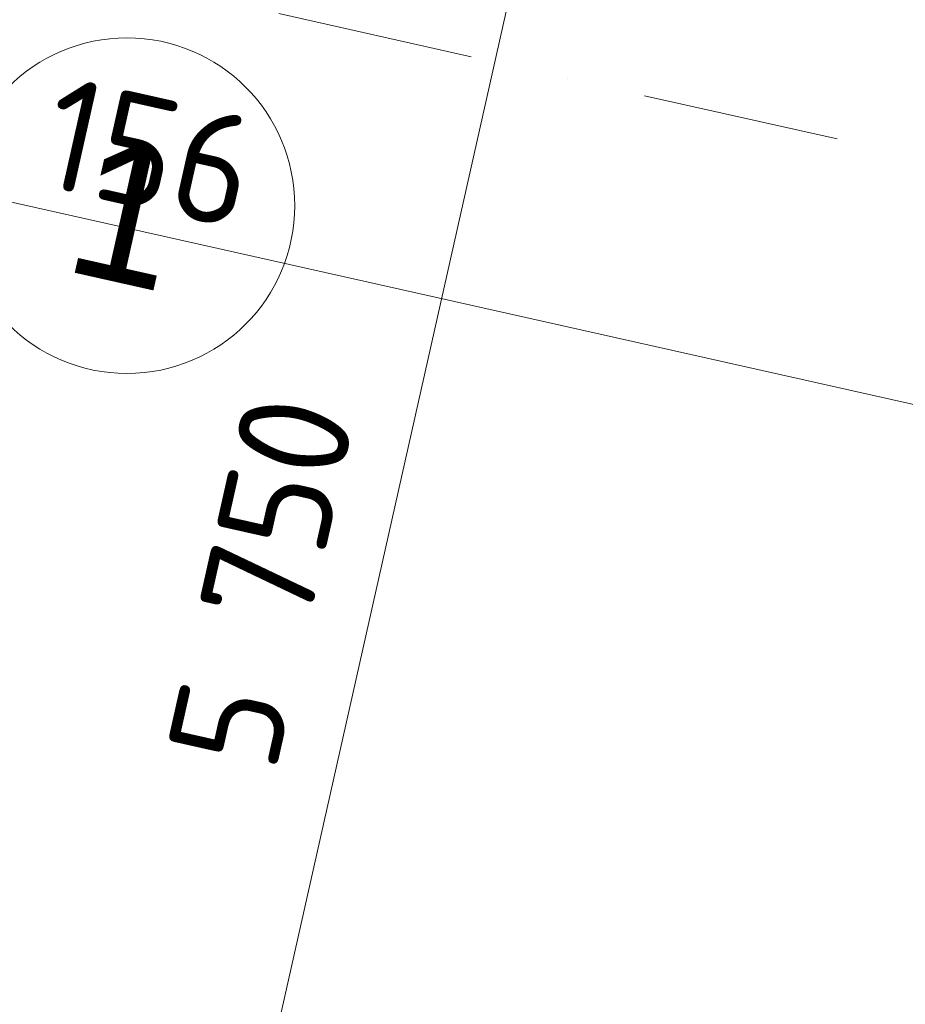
# Model space of a CAD drawing. Header units: millimetres. Extents: x -7213913 to -6999406, y 6129472 to 6470382.
# Tile 107 of 256: x -7189858 to -7188275, y 6162866 to 6164627. Entities that reach past the tile are written whole.
import ezdxf
from ezdxf.enums import TextEntityAlignment as Align

# ---------------------------------------------------------------- set-up
doc = ezdxf.new("R2010")
doc.units = ezdxf.units.MM
doc.header["$MEASUREMENT"] = 0
doc.linetypes.add('Штрихпунктирная', pattern=[670.277762, 352.777767, -176.388884, 0, -141.111112])
for name, color, linetype in [('S - квартира_помещение.АР', 7, 'Continuous'), ('АР-Чертеж-Оси_Осевые размеры.АР', 7, 'Continuous'), ('АР-Чертеж-Размеры.АР', 7, 'Continuous')]:
    doc.layers.add(name, color=color, linetype=linetype)
for name, color, linetype, lineweight in [('АР-Чертеж-Оси_Осевые размеры.АР_Ном._пера__120', 7, 'Continuous', 0), ('АР-Чертеж-Размеры.АР_Ном._пера__1', 7, 'Continuous', 0), ('Паспорта Зон Archicad_Ном._пера__1', 7, 'Continuous', 0)]:
    doc.layers.add(name, color=color, linetype=linetype, lineweight=lineweight)
doc.styles.add('РЎР“Р•РќР•Р\xa0Р\x98Р\xa0_РЎРўР\x98Р›Р¬_1', font='txt')
doc.styles.add('РЎР“Р•РќР•Р\xa0Р\x98Р\xa0_РЎРўР\x98Р›Р¬_2', font='calibri.ttf')
doc.styles.add('РЎР“Р•РќР•Р\xa0Р\x98Р\xa0_РЎРўР\x98Р›Р¬_3', font='GOST_Common.ttf')
doc.styles.add('РЎР“Р•РќР•Р\xa0Р\x98Р\xa0_РЎРўР\x98Р›Р¬_5', font='GOTHIC.TTF')
doc.dimstyles.new('СГЕНЕРИР_СТИЛЬ__4', dxfattribs={"dimtxt": 200, "dimasz": 142.5, "dimexe": 0.18, "dimexo": 0.0625, "dimgap": 0, "dimtad": 1, "dimdec": 0, "dimzin": 0, "dimdsep": 46, "dimtxsty": 'РЎР“Р•РќР•Р\xa0Р\x98Р\xa0_РЎРўР\x98Р›Р¬_3', "dimblk": 'ARROWHEAD_6', "dimblk1": 'ARROWHEAD_6', "dimblk2": 'ARROWHEAD_6', "dimcen": 0.09, "dimse1": 1, "dimse2": 1, "dimclrd": 7, "dimclre": 7, "dimclrt": 7, "dimazin": 0, "dimtfac": 1, "dimtdec": 4, "dimtmove": 2, "dimatfit": 3, "dimfxl": 1, "dimtolj": 1, "dimtzin": 0, "dimarcsym": 0})
doc.dimstyles.new('СГЕНЕРИР_СТИЛЬ__5', dxfattribs={"dimtxt": 200, "dimasz": 142.5, "dimexe": 0.18, "dimexo": 0.0625, "dimgap": 0, "dimtad": 1, "dimdec": 0, "dimzin": 0, "dimdsep": 46, "dimtxsty": 'РЎР“Р•РќР•Р\xa0Р\x98Р\xa0_РЎРўР\x98Р›Р¬_3', "dimblk": 'ARROWHEAD_6', "dimblk1": 'ARROWHEAD_6', "dimblk2": 'ARROWHEAD_6', "dimcen": 0.09, "dimse1": 1, "dimse2": 1, "dimclrd": 7, "dimclre": 7, "dimclrt": 7, "dimazin": 0, "dimtfac": 1, "dimtdec": 4, "dimtmove": 0, "dimatfit": 3, "dimfxl": 1, "dimtolj": 1, "dimtzin": 0, "dimarcsym": 0})

# ---------------------------------------------------------------- blocks, each defined once
blk = doc.blocks.new('Кухня-столовая_1_3_10', base_point=(-7189656.6, 6165224.5))
at = {"layer": 'Паспорта Зон Archicad_Ном._пера__1', "color": 7, "linetype": 'Continuous', "lineweight": 0}
blk.add_circle((-7189666.1, 6164294.4), 300, dxfattribs=at)
at = {"layer": 'Паспорта Зон Archicad_Ном._пера__1', "color": 7, "lineweight": 0, "style": 'РЎР“Р•РќР•Р\xa0Р\x98Р\xa0_РЎРўР\x98Р›Р¬_1'}
blk.add_attdef('ROOM_NUMBER', text='', height=250, rotation=347.3417, dxfattribs=at).set_placement((-7189666.1, 6164281.6), align=Align.MIDDLE_CENTER)
at = {"layer": 'Паспорта Зон Archicad_Ном._пера__1', "color": 7, "lineweight": 0, "style": 'РЎР“Р•РќР•Р\xa0Р\x98Р\xa0_РЎРўР\x98Р›Р¬_2'}
blk.add_attdef('ROOM_AREA', text='', height=200, rotation=347.3417, dxfattribs=at).set_placement((-7188836.9, 6161442.9), align=Align.MIDDLE_RIGHT)
blk = doc.blocks.new('*D1029', base_point=(-6566190.3, 6562677.8))
at = {"layer": 'АР-Чертеж-Размеры.АР_Ном._пера__1', "color": 7, "linetype": 'Continuous', "lineweight": 0, "transparency": 16777216}
for p, q in [((-7188415.5, 6167192.9), (-7188440.1, 6167083.1)), ((-7188383.4, 6166993.5), (-7188496.9, 6167172.7)), ((-7188577.3, 6167113.9), (-7188302.9, 6167052.3)), ((-7188440.1, 6167083.1), (-7189700.1, 6161472.8)), ((-7189756.9, 6161562.4), (-7189643.4, 6161383.2)), ((-7189837.4, 6161503.6), (-7189562.9, 6161442)), ((-7189700.1, 6161472.8), (-7189724.8, 6161363.1))]:
    blk.add_line(p, q, dxfattribs=at)
at = {"layer": 'АР-Чертеж-Размеры.АР_Ном._пера__1', "color": 7, "lineweight": 0, "transparency": 16777216, "insert": (-7189401.3, 6163276.8), "char_height": 200, "attachment_point": 7, "rotation": 77.3417, "style": 'РЎР“Р•РќР•Р\xa0Р\x98Р\xa0_РЎРўР\x98Р›Р¬_3'}
blk.add_mtext('\\A1;{\\pql;\\fGOST Common|b0|i0|c204|p0;\\W1.000000;5\xa0750}', dxfattribs=at)
blk = doc.blocks.new('ARROWHEAD_6')
at = {"color": 0, "linetype": 'Continuous', "lineweight": 0}
for p, q in [((-0.5, -0.5), (0.5, 0.5)), ((0, 0), (-1, 0))]:
    blk.add_line(p, q, dxfattribs=at)
blk = doc.blocks.new('*D1196', base_point=(-6566190.3, 6562677.8))
at = {"layer": 'АР-Чертеж-Размеры.АР_Ном._пера__1', "color": 7, "linetype": 'Continuous', "lineweight": 0, "transparency": 16777216}
for p, q in [((-7191792.9, 6164876.3), (-7191854.5, 6164601.9)), ((-7191734.1, 6164795.8), (-7191913.3, 6164682.4)), ((-7191823.7, 6164739.1), (-7191933.5, 6164763.8)), ((-7187768.4, 6163828.3), (-7191823.7, 6164739.1)), ((-7187737.6, 6163965.5), (-7187799.2, 6163691.1)), ((-7187858, 6163771.6), (-7187678.8, 6163885)), ((-7187658.7, 6163803.7), (-7187768.4, 6163828.3))]:
    blk.add_line(p, q, dxfattribs=at)
at = {"layer": 'АР-Чертеж-Размеры.АР_Ном._пера__1', "color": 7, "lineweight": 0, "transparency": 16777216, "insert": (-7190087.6, 6164390.2), "char_height": 200, "attachment_point": 7, "rotation": 347.3417, "style": 'РЎР“Р•РќР•Р\xa0Р\x98Р\xa0_РЎРўР\x98Р›Р¬_3'}
blk.add_mtext('\\A1;{\\pql;\\fGOST Common|b0|i0|c204|p0;\\W1.000000;4\xa0156}', dxfattribs=at)
blk = doc.blocks.new('Стандартный Маркер Сетки[184]_10', base_point=(-7211301, 6169557.9))
at = {"layer": 'АР-Чертеж-Оси_Осевые размеры.АР_Ном._пера__120', "color": 7, "linetype": 'Штрихпунктирная', "lineweight": 0}
blk.add_line((-7210325.4, 6169338.8), (-7186224.8, 6163925.9), dxfattribs=at)
at = {"layer": 'АР-Чертеж-Оси_Осевые размеры.АР_Ном._пера__120', "color": 7, "lineweight": 0, "style": 'РЎР“Р•РќР•Р\xa0Р\x98Р\xa0_РЎРўР\x98Р›Р¬_5'}
blk.add_attdef('AC_MarkerText_1', text='', height=350, rotation=347.3418, dxfattribs=at).set_placement((-7211719, 6169848.5), align=Align.TOP_CENTER)
blk = doc.blocks.new('Стандартный Маркер Сетки[205]_10', base_point=(-7211301, 6169557.9))
at = {"layer": 'АР-Чертеж-Оси_Осевые размеры.АР_Ном._пера__120', "color": 7, "linetype": 'Штрихпунктирная', "lineweight": 0}
blk.add_line((-7210325.4, 6169338.8), (-7186224.8, 6163925.9), dxfattribs=at)
at = {"layer": 'АР-Чертеж-Оси_Осевые размеры.АР_Ном._пера__120', "color": 7, "lineweight": 0, "style": 'РЎР“Р•РќР•Р\xa0Р\x98Р\xa0_РЎРўР\x98Р›Р¬_5'}
blk.add_attdef('AC_MarkerText_1', text='', height=350, rotation=347.3418, dxfattribs=at).set_placement((-7211719, 6169848.5), align=Align.TOP_CENTER)

msp = doc.modelspace()

# ---------------------------------------------------------------- block references
at = {"layer": 'S - квартира_помещение.АР', "color": 7, "linetype": 'Continuous', "lineweight": 0}
ref = msp.add_blockref('Кухня-столовая_1_3_10', (-7189656.6, 6165224.5), dxfattribs=at)
ref.add_attrib('ROOM_NUMBER', '1', dxfattribs={"layer": 'Паспорта Зон Archicad_Ном._пера__1', "color": 7, "lineweight": 0, "height": 250, "rotation": 347.3417, "style": 'РЎР“Р•РќР•Р\xa0Р\x98Р\xa0_РЎРўР\x98Р›Р¬_1'}).set_placement((-7189666.1, 6164281.6), align=Align.MIDDLE_CENTER)
at = {"layer": 'АР-Чертеж-Оси_Осевые размеры.АР', "color": 8, "linetype": 'Continuous', "lineweight": 15}
for name in ['Стандартный Маркер Сетки[184]_10', 'Стандартный Маркер Сетки[205]_10']:
    msp.add_blockref(name, (-7211301, 6169557.9), dxfattribs=at)

# ---------------------------------------------------------------- dimensions: what is measured, and where the dimension line sits
at = {"layer": 'АР-Чертеж-Размеры.АР', "color": 7, "linetype": 'Continuous', "lineweight": 0}
for base, p1, p2, angle, dimstyle, picture, middle, turn in [((-7189700.1, 6161472.8), (-7189375.4, 6167293.2), (-7189687.2, 6161469.9), 257.3417, 'СГЕНЕРИР_СТИЛЬ__4', '*D1029', (-7189423.7, 6163633.5), 77.3417), ((-7191823.7, 6164739.1), (-7187768.4, 6163828.3), (-7191824, 6164737.6), 167.3417, 'СГЕНЕРИР_СТИЛЬ__5', '*D1196', (-7189731, 6164412.6), 347.3417)]:
    dim = msp.add_linear_dim(base=base, p1=p1, p2=p2, angle=angle, dimstyle=dimstyle, dxfattribs=at)
    dim.commit()
    dim.dimension.update_dxf_attribs({"geometry": picture, "text_midpoint": middle, "dimtype": 160, "text_rotation": turn})

doc.saveas('drawing.dxf')
